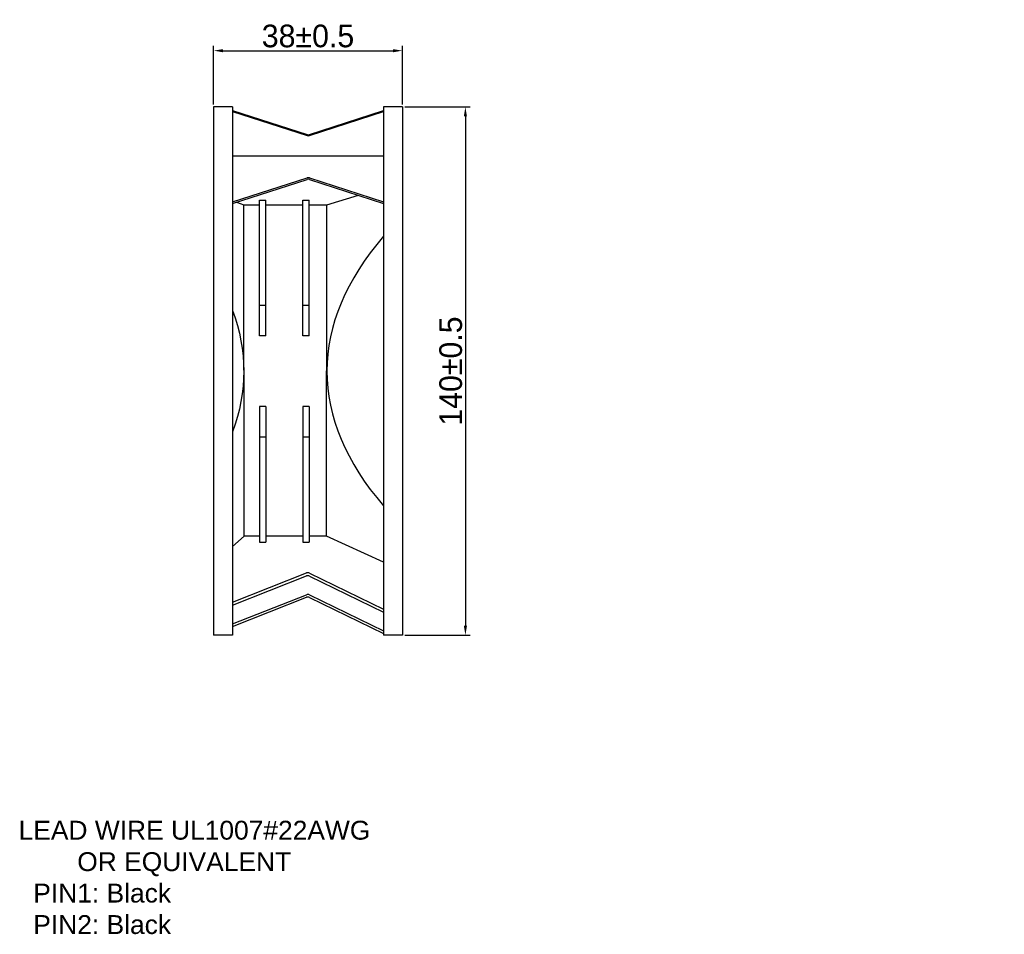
# Model space of a CAD drawing. Header units: millimetres. Extents: x 1372 to 5670, y 1260 to 1629.
# Tile 20 of 20: x 5410 to 5670, y 1344 to 1586. Entities that reach past the tile are written whole.
import ezdxf

# ---------------------------------------------------------------- set-up
doc = ezdxf.new("R2010")
doc.units = ezdxf.units.MM
doc.header["$LTSCALE"] = 0.21
doc.dimstyles.new('ISO-25', dxfattribs={"dimtxt": 6, "dimasz": 2.5, "dimexe": 1.25, "dimexo": 0.625, "dimtad": 1, "dimtxsty": 'Standard', "dimcen": 2.5, "dimadec": 0, "dimazin": 0, "dimtfac": 1, "dimtmove": 0, "dimatfit": 3, "dimfxl": 1, "dimarcsym": 0})

# ---------------------------------------------------------------- blocks, each defined once
blk = doc.blocks.new('*D222')
at = {"color": 0, "lineweight": -2, "transparency": 16777216}
for p, q in [((5511.52, 1563.22), (5528.83, 1563.22)), ((5527.58, 1560.72), (5527.58, 1425.73)), ((5511.52, 1423.23), (5528.83, 1423.23))]:
    blk.add_line(p, q, dxfattribs=at)
at = {"color": 0, "transparency": 16777216}
for points in [[(5527.17, 1560.72), (5528, 1560.72), (5527.58, 1563.22)], [(5527.17, 1425.73), (5528, 1425.73), (5527.58, 1423.23)]]:
    blk.add_solid(points, dxfattribs=at)
at = {"layer": 'Defpoints', "color": 0, "transparency": 16777216}
for p in [(5510.89, 1563.22), (5510.89, 1423.23), (5527.58, 1423.23)]:
    blk.add_point(p, dxfattribs=at)
at = {"color": 0, "transparency": 16777216, "insert": (5523.72, 1493.23), "char_height": 6, "attachment_point": 5, "rotation": 90}
blk.add_mtext('140%%P0.5', dxfattribs=at)
blk = doc.blocks.new('*D223')
at = {"color": 0, "lineweight": -2, "transparency": 16777216}
for p, q in [((5460.89, 1563.85), (5460.89, 1579.39)), ((5463.39, 1578.14), (5508.39, 1578.14)), ((5510.89, 1563.85), (5510.89, 1579.39))]:
    blk.add_line(p, q, dxfattribs=at)
at = {"color": 0, "transparency": 16777216}
for points in [[(5463.39, 1578.55), (5463.39, 1577.72), (5460.89, 1578.14)], [(5508.39, 1578.55), (5508.39, 1577.72), (5510.89, 1578.14)]]:
    blk.add_solid(points, dxfattribs=at)
at = {"layer": 'Defpoints', "color": 0, "transparency": 16777216}
for p in [(5510.89, 1578.14), (5460.89, 1563.22), (5510.89, 1563.22)]:
    blk.add_point(p, dxfattribs=at)
at = {"color": 0, "transparency": 16777216, "insert": (5485.89, 1582), "char_height": 6, "attachment_point": 5}
blk.add_mtext('38%%P0.5', dxfattribs=at)

msp = doc.modelspace()

# ---------------------------------------------------------------- linework, layer by layer
for p, q in [((5465.892, 1563.223), (5460.892, 1563.223)), ((5460.892, 1563.223), (5460.892, 1423.234)), ((5465.892, 1563.223), (5465.892, 1423.234)), ((5510.892, 1563.223), (5505.892, 1563.223)), ((5505.892, 1563.223), (5505.892, 1423.234)), ((5510.892, 1563.223), (5510.892, 1423.234)), ((5465.892, 1562.292), (5485.645, 1555.929)), ((5465.892, 1562.015), (5485.645, 1555.651)), ((5486.26, 1555.929), (5505.892, 1562.292)), ((5486.26, 1555.652), (5505.892, 1562.015)), ((5505.892, 1550.165), (5465.892, 1550.165)), ((5465.892, 1538.057), (5485.645, 1544.42)), ((5486.26, 1544.42), (5505.892, 1538.057)), ((5465.892, 1537.663), (5485.645, 1544.027)), ((5486.26, 1544.026), (5505.892, 1537.663)), ((5490.919, 1537.252), (5499.254, 1539.815)), ((5466.968, 1538.01), (5468.866, 1537.252)), ((5469, 1449.505), (5468.866, 1537.252)), ((5468.866, 1537.252), (5473.058, 1537.252)), ((5473.058, 1502.587), (5473.058, 1538.558)), ((5473.058, 1538.558), (5474.755, 1538.558)), ((5474.755, 1502.587), (5474.755, 1538.558)), ((5474.755, 1537.252), (5484.525, 1537.252)), ((5484.525, 1502.587), (5484.525, 1538.558)), ((5484.525, 1538.558), (5486.222, 1538.558)), ((5486.222, 1502.587), (5486.222, 1538.558)), ((5486.222, 1537.252), (5490.919, 1537.252)), ((5490.823, 1449.505), (5490.919, 1537.252)), ((5473.058, 1510.691), (5474.755, 1510.691)), ((5484.525, 1510.691), (5486.222, 1510.691)), ((5474.755, 1502.587), (5473.058, 1502.587)), ((5486.222, 1502.587), (5484.525, 1502.587)), ((5474.755, 1483.87), (5473.058, 1483.87)), ((5473.058, 1483.87), (5473.058, 1447.899)), ((5474.755, 1483.87), (5474.755, 1447.899)), ((5486.222, 1483.87), (5484.525, 1483.87)), ((5484.525, 1483.87), (5484.525, 1447.899)), ((5486.222, 1483.87), (5486.222, 1447.899)), ((5473.058, 1475.766), (5474.755, 1475.766)), ((5484.525, 1475.766), (5486.222, 1475.766)), ((5469, 1449.505), (5465.892, 1446.722)), ((5473.058, 1449.505), (5469, 1449.505)), ((5473.058, 1447.899), (5474.755, 1447.899)), ((5484.525, 1449.505), (5474.755, 1449.505)), ((5484.525, 1447.899), (5486.222, 1447.899)), ((5490.823, 1449.505), (5486.222, 1449.505)), ((5505.892, 1442.577), (5490.823, 1449.505)), ((5465.892, 1432.021), (5485.483, 1439.717)), ((5465.892, 1431.225), (5485.483, 1438.921)), ((5486.287, 1439.685), (5505.892, 1430.13)), ((5486.287, 1438.889), (5505.892, 1429.333)), ((5465.892, 1426.246), (5485.483, 1433.942)), ((5465.892, 1425.578), (5485.483, 1433.274)), ((5486.287, 1433.91), (5505.892, 1424.354)), ((5486.287, 1433.242), (5505.892, 1423.686)), ((5465.892, 1423.234), (5460.892, 1423.234)), ((5510.892, 1423.234), (5505.892, 1423.234))]:
    msp.add_line(p, q)
for centre, start, end in [((5485.952, 1556.88), 252.14361, 287.95819), ((5485.952, 1556.603), 252.14361, 287.95819), ((5485.952, 1543.469), 72.04181, 107.85639), ((5485.952, 1543.075), 72.04181, 107.85639), ((5485.849, 1438.786), 64.01586, 111.44603), ((5485.849, 1437.99), 64.01586, 111.44603), ((5485.849, 1433.011), 64.01586, 111.44603), ((5485.849, 1432.343), 64.01586, 111.44603)]:
    msp.add_arc(centre, 1, start, end)
msp.add_ellipse((5792.814, 1493.228), major_axis=(-301.895, 0), ratio=0.3805309, start_param=5.9669245, end_param=6.5994461)
at = {"extrusion": (0, 0, -1)}
msp.add_ellipse((5166.971, 1493.228), major_axis=(301.895, 0), ratio=0.3805309, start_param=6.1427063, end_param=6.4236643, dxfattribs=at)

# ---------------------------------------------------------------- texts
at = {"color": 7, "linetype": 'ByBlock', "ltscale": 0.5, "insert": (5407.301, 1374.051), "char_height": 5, "width": 199.36426, "attachment_point": 1}
msp.add_mtext('{\\fArial|b0|i0|c238|p34;\\C256; LEAD WIRE UL\\fArial|b0|i0|c134|p34;1\\fArial|b0|i0|c0|p34;007\\fArial|b0|i0|c238|p34;#2\\fArial|b0|i0|c0|p34;2\\fArial|b0|i0|c238|p34;AWG\\P         OR EQUIVALENT\\P\\fArial|b0|i0|c134|p34;   PIN1: Black             \\fArial|b0|i0|c0|p34;\\P\\fArial|b0|i0|c134|p34;   \\fArial|b0|i0|c238|p34;PIN2: \\fArial|b0|i0|c134|p34;Black\\fArial|b0|i0|c238|p34;              \\P\\fArial|b0|i0|c134|p34; \\P\\fArial|b0|i0|c238|p34;  \\fArial|b0|i0|c134|p34;  }', dxfattribs=at)

# ---------------------------------------------------------------- dimensions: what is measured, and where the dimension line sits
dim = msp.add_linear_dim(base=(5510.892, 1578.137), p1=(5460.892, 1563.223), p2=(5510.892, 1563.223), text='38%%P0.5', dimstyle='ISO-25')
dim.commit()
dim.dimension.update_dxf_attribs({"geometry": '*D223', "text_midpoint": (5485.892, 1581.996)})
dim = msp.add_linear_dim(base=(5527.583, 1423.234), p1=(5510.892, 1563.223), p2=(5510.892, 1423.234), angle=90, text='140%%P0.5', dimstyle='ISO-25')
dim.commit()
dim.dimension.update_dxf_attribs({"geometry": '*D222', "text_midpoint": (5523.724, 1493.228)})

doc.saveas('drawing.dxf')
